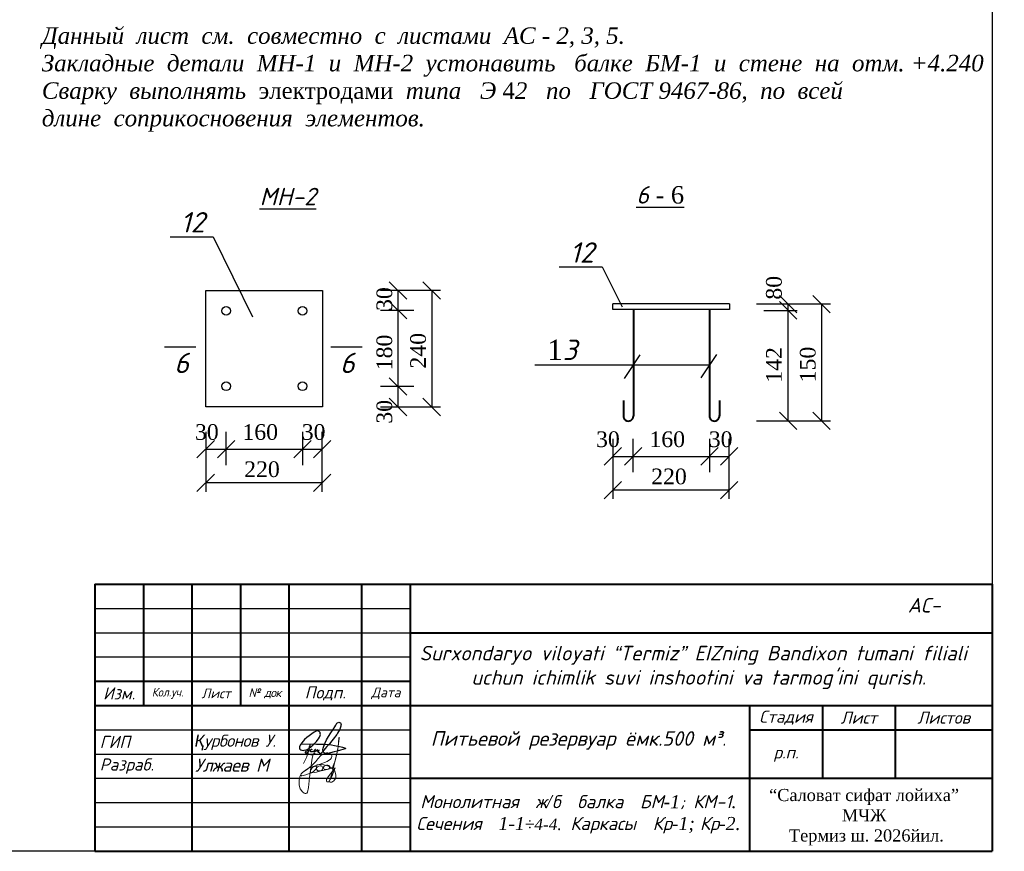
# Model space of a CAD drawing. Header units: millimetres. Extents: x -3143211 to -2549809, y 1060331 to 1394375.
# Tile 95 of 151: x -3077846 to -3057547, y 1203299 to 1220441. Entities that reach past the tile are written whole.
import ezdxf

# ---------------------------------------------------------------- set-up
doc = ezdxf.new("R2010")
doc.units = ezdxf.units.MM
doc.layers.add('(002) Рамка', color=7, linetype='Continuous')
doc.layers.add('Рамка', color=7, linetype='Continuous')
doc.styles.add('Arial', font='arial.ttf')
doc.styles.get("Standard").update_dxf_attribs({"font": 'isocpeui.ttf'})
doc.styles.add('V@ler@Live', font='isocpeui.ttf')

# ---------------------------------------------------------------- blocks, each defined once
blk = doc.blocks.new('_Oblique')
at = {"color": 0, "linetype": 'ByBlock', "lineweight": -2}
blk.add_line((-0.5, -0.5), (0.5, 0.5), dxfattribs=at)

msp = doc.modelspace()

# ---------------------------------------------------------------- linework, layer by layer
at = {"color": 0}
for p, q in [((-3057796.73173, 1244210.4256), (-3057796.73173, 1203299.42962)), ((-3057796.73173, 1203304.62022), (-3114696.73173, 1203304.62022))]:
    msp.add_line(p, q, dxfattribs=at)
at = {"lineweight": 25}
for p, q in [((-3074006.15795, 1214857.8117), (-3071606.15795, 1214857.8117)), ((-3074006.15795, 1212457.8117), (-3074006.15795, 1214857.8117)), ((-3071606.15795, 1214857.8117), (-3071606.15795, 1212457.8117)), ((-3069168.88772, 1214860.17148), (-3070405.2553, 1214860.17148)), ((-3070046.53694, 1212457.8117), (-3070046.53694, 1214860.17148)), ((-3069351.53192, 1214860.17148), (-3069351.53192, 1212457.8117)), ((-3065614.72297, 1214464.15575), (-3065614.72297, 1214584.15575)), ((-3063214.72297, 1214584.15575), (-3065614.72297, 1214584.15575)), ((-3063214.72297, 1214584.15575), (-3063214.72297, 1214464.15575)), ((-3061130.08536, 1214576.55063), (-3062657.01969, 1214576.55063)), ((-3062002.48532, 1212174.19085), (-3062002.48532, 1214576.55063)), ((-3061317.71626, 1214576.55063), (-3061317.71626, 1212174.19085)), ((-3070405.2553, 1214454.64238), (-3069718.85014, 1214454.64238)), ((-3063214.72297, 1214464.15575), (-3065614.72297, 1214464.15575)), ((-3062505.61463, 1214450.29819), (-3061819.20947, 1214450.29819)), ((-3063625.05873, 1214089.14766), (-3063625.05873, 1212263.1088)), ((-3074863.4692, 1213695.7853), (-3074213.58201, 1213695.7853)), ((-3071432.85676, 1213695.7853), (-3070782.96956, 1213695.7853)), ((-3065058.54542, 1213529.803), (-3065387.35796, 1213043.43296)), ((-3063477.56665, 1213542.88581), (-3063806.37919, 1213056.51578)), ((-3063625.05873, 1213321.46626), (-3067227.67326, 1213321.46626)), ((-3069718.85014, 1212878.59436), (-3070405.2553, 1212878.59436)), ((-3071606.15795, 1212457.8117), (-3074006.15795, 1212457.8117)), ((-3070405.2553, 1212457.8117), (-3069168.88772, 1212457.8117)), ((-3062657.01969, 1212174.19085), (-3061130.08536, 1212174.19085)), ((-3074010.99662, 1211947.33217), (-3074010.99662, 1210710.9646)), ((-3073590.21396, 1211260.92701), (-3073590.21396, 1211947.33217)), ((-3072014.16594, 1211947.33217), (-3072014.16594, 1211260.92701)), ((-3071608.63684, 1210710.9646), (-3071608.63684, 1211947.33217)), ((-3065619.56163, 1211798.51608), (-3065619.56163, 1210562.1485)), ((-3065198.77897, 1211112.11091), (-3065198.77897, 1211798.51608)), ((-3063622.73096, 1211798.51608), (-3063622.73096, 1211112.11091)), ((-3063217.20185, 1210562.1485), (-3063217.20185, 1211798.51608)), ((-3074010.99662, 1211588.61382), (-3071608.63684, 1211588.61382)), ((-3065619.56163, 1211439.79772), (-3063217.20185, 1211439.79772)), ((-3071608.63684, 1210893.60879), (-3074010.99662, 1210893.60879)), ((-3063217.20185, 1210744.79269), (-3065619.56163, 1210744.79269))]:
    msp.add_line(p, q, dxfattribs=at)
at = {"lineweight": 40}
for p, q in [((-3065194.12343, 1214464.15575), (-3065194.12343, 1212271.20639)), ((-3063625.3497, 1214464.15575), (-3063625.3497, 1212271.20639)), ((-3065398.38554, 1212588.90158), (-3065398.38554, 1212273.90558)), ((-3063421.08759, 1212588.90158), (-3063421.08759, 1212273.90558))]:
    msp.add_line(p, q, dxfattribs=at)
at = {"color": 0, "lineweight": 40, "ltscale": 100}
for p, q in [((-3076296.73173, 1208804.62022), (-3057796.73173, 1208804.62022)), ((-3076296.73173, 1208804.62022), (-3076296.73173, 1203304.62022)), ((-3075296.73173, 1208804.62022), (-3075296.73173, 1206304.62022)), ((-3074296.73173, 1208804.62022), (-3074296.73173, 1203304.62022)), ((-3073296.73173, 1208804.62022), (-3073296.73173, 1206304.62022)), ((-3072296.73173, 1208804.62022), (-3072296.73173, 1203304.62022)), ((-3070796.73173, 1208804.62022), (-3070796.73173, 1203304.62022)), ((-3069796.73173, 1208804.62022), (-3069796.73173, 1203304.62022)), ((-3057796.73173, 1208804.62022), (-3057796.73173, 1203304.62022)), ((-3069796.73173, 1207804.62022), (-3057796.73173, 1207804.62022)), ((-3076296.73173, 1206804.62022), (-3069796.73173, 1206804.62022)), ((-3076296.73173, 1206304.62022), (-3057796.73173, 1206304.62022)), ((-3062796.73173, 1206304.62022), (-3062796.73173, 1203304.62022)), ((-3061296.73173, 1206304.62022), (-3061296.73173, 1204804.62022)), ((-3059796.73173, 1206304.62022), (-3059796.73173, 1204804.62022)), ((-3062796.73173, 1205804.62022), (-3057796.73173, 1205804.62022)), ((-3069796.73173, 1204804.62022), (-3057796.73173, 1204804.62022)), ((-3076296.73173, 1203304.62022), (-3057796.73173, 1203304.62022))]:
    msp.add_line(p, q, dxfattribs=at)
at = {"color": 0, "ltscale": 100}
for p, q in [((-3076296.73173, 1208304.62022), (-3069796.73173, 1208304.62022)), ((-3076296.73173, 1207804.62022), (-3069796.73173, 1207804.62022)), ((-3076296.73173, 1207304.62022), (-3069796.73173, 1207304.62022)), ((-3076296.73173, 1205804.62022), (-3069796.73173, 1205804.62022)), ((-3076296.73173, 1205304.62022), (-3069796.73173, 1205304.62022)), ((-3076296.73173, 1204804.62022), (-3069796.73173, 1204804.62022)), ((-3076296.73173, 1204304.62022), (-3069796.73173, 1204304.62022)), ((-3076296.73173, 1203804.62022), (-3069796.73173, 1203804.62022))]:
    msp.add_line(p, q, dxfattribs=at)
at = {"color": 7}
for points in [[(-3074746.28821, 1215968.63273), (-3073860.29146, 1215968.63273), (-3073046.28161, 1214318.63924)], [(-3066720.75333, 1215345.07777), (-3065834.75658, 1215345.07777), (-3065427.75166, 1214520.08103)]]:
    msp.add_lwpolyline(points, dxfattribs=at)
at = {"color": 0, "ltscale": 100}
msp.add_lwpolyline([(-3072049.4322, 1205510.93729), (-3072065.166, 1205487.1682), (-3072078.25145, 1205455.91784), (-3072080.97758, 1205428.58192), (-3072069.12394, 1205405.35617), (-3072047.23408, 1205388.64364), (-3072026.29332, 1205381.76073), (-3072001.96004, 1205380.53203), (-3071980.79714, 1205381.48889), (-3071947.90177, 1205387.80638), (-3071916.68247, 1205400.90892), (-3071880.03109, 1205424.02593), (-3071835.26188, 1205456.41801), (-3071805.07245, 1205484.74342), (-3071729.81091, 1205563.72835), (-3071710.9299, 1205585.4753), (-3071686.53603, 1205620.34654), (-3071667.10979, 1205652.22757), (-3071652.83292, 1205686.37028), (-3071647.72394, 1205705.96429), (-3071648.67304, 1205727.70037), (-3071649.88465, 1205740.03089), (-3071652.2675, 1205747.33786), (-3071656.9928, 1205753.64448), (-3071666.78669, 1205763.98516), (-3071675.44975, 1205770.15042), (-3071687.64668, 1205777.47914), (-3071698.9349, 1205780.03441), (-3071721.16805, 1205780.03441), (-3071736.73732, 1205774.27146), (-3071774.45896, 1205752.85072), (-3071824.29676, 1205720.90444), (-3071878.45599, 1205681.58595), (-3071923.77042, 1205643.83325), (-3071972.43699, 1205600.69817), (-3072004.38327, 1205570.06759), (-3072049.4322, 1205510.93729), (-3071785.90873, 1205513.66687), (-3071729.73014, 1205510.86151), (-3071661.55655, 1205508.87166), (-3071611.76664, 1205507.4184), (-3071545.54433, 1205505.03333), (-3071474.68499, 1205500.90141), (-3071416.72937, 1205491.19139), (-3071356.53225, 1205478.09973), (-3071286.92492, 1205466.31288), (-3071221.25534, 1205449.50248), (-3071190.137, 1205443.5112), (-3071171.47812, 1205438.43329), (-3071142.68205, 1205429.65839), (-3071135.10945, 1205425.82005), (-3071131.49479, 1205424.0368), (-3071129.51582, 1205420.89437), (-3071130.94957, 1205418.45871), (-3071139.00681, 1205413.64176), (-3071235.51202, 1205384.45735), (-3071300.99986, 1205366.86407), (-3071364.77124, 1205348.05295), (-3071439.16445, 1205327.76305), (-3071467.61723, 1205322.06535), (-3071486.55404, 1205318.27323), (-3071528.96539, 1205317.5746), (-3071552.99577, 1205319.96677), (-3071565.93986, 1205325.82757), (-3071579.22725, 1205335.82029), (-3071585.64882, 1205344.61694), (-3071593.05987, 1205361.17724), (-3071594.97826, 1205384.48997), (-3071594.67535, 1205398.79947), (-3071587.52682, 1205424.99367), (-3071576.2184, 1205464.89933), (-3071548.43201, 1205535.55517), (-3071518.30317, 1205597.89281), (-3071480.41998, 1205664.22101), (-3071431.20818, 1205743.54302), (-3071386.56013, 1205807.27246), (-3071349.72701, 1205862.21614), (-3071328.36218, 1205900.49077), (-3071306.87066, 1205938.99237), (-3071297.44578, 1205950.83497), (-3071282.48233, 1205957.46779), (-3071268.10448, 1205958.8161), (-3071253.20161, 1205956.81538), (-3071235.14853, 1205947.68166), (-3071225.92006, 1205935.64472), (-3071221.3563, 1205919.7042), (-3071222.08327, 1205898.55529), (-3071225.94025, 1205875.44916), (-3071237.51118, 1205837.84868), (-3071254.494, 1205799.65016), (-3071273.7385, 1205766.26859), (-3071293.10975, 1205732.66715), (-3071311.17743, 1205705.80119), (-3071333.33293, 1205672.85679), (-3071357.48135, 1205642.65891), (-3071412.51669, 1205575.18596), (-3071460.67064, 1205518.0815), (-3071474.68499, 1205500.90141), (-3071511.43734, 1205460.4847), (-3071547.2204, 1205417.90416), (-3071610.85043, 1205346.07398), (-3071651.01449, 1205300.73388), (-3071655.84176, 1205302.86279), (-3071656.28602, 1205319.35785), (-3071662.30371, 1205328.70904), (-3071671.7947, 1205332.98232), (-3071686.25332, 1205337.41869), (-3071695.82509, 1205344.6713), (-3071691.86714, 1205354.63141), (-3071685.10229, 1205366.30952), (-3071670.92638, 1205381.42365), (-3071720.01702, 1205360.25299), (-3071729.14452, 1205367.67958), (-3071732.35531, 1205371.24608), (-3071707.47679, 1205391.39463), (-3071707.86047, 1205394.45008), (-3071709.79906, 1205395.0155), (-3071742.08862, 1205363.9391), (-3071752.04406, 1205358.99167), (-3071761.05041, 1205356.01234), (-3071767.51236, 1205355.15333), (-3071775.06477, 1205355.67526), (-3071781.34498, 1205357.75209), (-3071784.87885, 1205361.39471), (-3071785.48466, 1205364.00434), (-3071748.20728, 1205394.24348), (-3071748.28805, 1205397.98396), (-3071751.57961, 1205399.13654), (-3071792.12836, 1205360.0029), (-3071800.62986, 1205354.71839), (-3071813.95764, 1205350.34726), (-3071832.09149, 1205348.91196), (-3071843.13739, 1205351.6412), (-3071850.26573, 1205357.66511), (-3071852.2245, 1205367.96229), (-3071845.6212, 1205381.0757), (-3071835.76672, 1205398.11444), (-3071829.50671, 1205403.34458), (-3071825.38721, 1205404.13834), (-3071823.40824, 1205402.94226), (-3071823.61018, 1205401.14814), (-3071885.48336, 1205374.88869), (-3071906.92896, 1205366.99455), (-3071928.47553, 1205360.99239), (-3071943.76209, 1205355.07722), (-3071951.94913, 1205351.90922), (-3071955.61573, 1205348.59663), (-3071957.57451, 1205343.6057), (-3071957.45334, 1205334.49373), (-3071954.86856, 1205328.52419), (-3071949.57784, 1205323.70724), (-3071943.17647, 1205319.89065), (-3071936.09772, 1205315.6702), (-3071928.8794, 1205315.7696), (-3071920.82216, 1205317.80294), (-3071915.08718, 1205321.98923), (-3071908.95211, 1205326.46757), (-3071904.12205, 1205333.67822), (-3071899.1011, 1205341.17386), (-3071894.32816, 1205350.56473), (-3071891.17796, 1205359.00254), (-3071888.21806, 1205366.93062), (-3071886.41546, 1205371.7589), (-3071886.41149, 1205374.54705), (-3071884.17078, 1205383.47874), (-3071881.2629, 1205399.85419), (-3071876.05295, 1205425.04804), (-3071870.35836, 1205453.44956), (-3071859.13072, 1205490.56073), (-3071851.05034, 1205512.99213)], dxfattribs=at)
at = {"lineweight": 18, "elevation": 0}
msp.add_lwpolyline([(-3071998.39511, 1205110.93451), (-3071952.47911, 1205189.15458), (-3071927.27606, 1205245.79636), (-3071920.11145, 1205281.23472), (-3071918.47159, 1205315.88492), (-3071920.26762, 1205326.27517), (-3071925.44098, 1205333.00337), (-3071932.68369, 1205336.62698), (-3071921.82939, 1205326.27517), (-3071914.05959, 1205319.55659), (-3071895.41598, 1205305.59078), (-3071865.41049, 1205292.13439), (-3071844.69753, 1205289.02981), (-3071811.56851, 1205288.52039), (-3071796.04843, 1205292.65343), (-3071774.82789, 1205299.38162), (-3071764.98875, 1205308.17633), (-3071759.28829, 1205315.93298), (-3071758.78072, 1205324.20866), (-3071763.4465, 1205330.93685), (-3071770.68921, 1205330.93685), (-3071776.37014, 1205327.83227), (-3071781.03593, 1205323.17059), (-3071791.38264, 1205308.69536), (-3071798.11777, 1205294.71994), (-3071805.36048, 1205269.37387), (-3071815.70719, 1205221.78632), (-3071852.36972, 1204970.14224), (-3071868.26072, 1204821.824), (-3071893.44424, 1204615.22999), (-3071911.99025, 1204520.96799), (-3071925.24576, 1204497.13096), (-3071945.11927, 1204489.18208), (-3071959.68277, 1204489.18208), (-3071984.86629, 1204499.78379), (-3072016.66781, 1204522.2944), (-3072065.68783, 1204584.53981), (-3072085.56134, 1204665.31659), (-3072086.88884, 1204764.63435), (-3072072.32535, 1204837.47186), (-3072044.48682, 1204893.0948), (-3072014.0128, 1204926.19752), (-3071908.00774, 1204999.03503), (-3071827.1862, 1205059.95402), (-3071738.39963, 1205147.35327), (-3071701.30762, 1205202.97621), (-3071637.70458, 1205273.16089), (-3071599.28507, 1205304.9468), (-3071560.84603, 1205318.19173), (-3071522.42652, 1205326.131), (-3071495.93501, 1205326.131), (-3071466.76898, 1205318.19173), (-3071425.69446, 1205300.97716), (-3071411.13096, 1205277.14013), (-3071411.13096, 1205251.97669), (-3071415.09395, 1205226.81324), (-3071437.62247, 1205197.68016), (-3071510.49851, 1205148.67968), (-3071650.9601, 1205095.70957), (-3071798.03968, 1205050.67873), (-3071876.20622, 1205022.87206), (-3071931.86376, 1204984.47329), (-3072016.66781, 1204926.19752), (-3072040.52383, 1204893.0948), (-3072048.05936, 1204876.18781), (-3072049.09403, 1204867.33543), (-3072045.9705, 1204860.04976), (-3072039.72342, 1204856.39731), (-3072030.86038, 1204855.35925), (-3071949.57031, 1204876.70684), (-3071892.25339, 1204896.49735), (-3071829.2165, 1204922.01643), (-3071787.36109, 1204945.88229), (-3071739.3367, 1204993.88315), (-3071724.67559, 1205025.87091), (-3071725.72978, 1205041.41304), (-3071732.543, 1205046.13239), (-3071748.80492, 1205051.37077), (-3071766.12103, 1205050.32309), (-3071782.91005, 1205046.13239), (-3071793.92052, 1205038.78904), (-3071809.65534, 1205027.78364), (-3071822.2471, 1205013.63521), (-3071843.74095, 1204981.65706), (-3071850.57369, 1204961.732), (-3071854.24384, 1204941.81654), (-3071849.51949, 1204923.46779), (-3071837.98192, 1204916.12445), (-3071821.72001, 1204913.51007), (-3071729.39994, 1204931.33017), (-3071639.71536, 1204955.96497), (-3071614.53184, 1204970.64205), (-3071599.32411, 1205002.62019), (-3071598.79702, 1205017.29727), (-3071599.32411, 1205031.97435), (-3071608.77282, 1205043.50839), (-3071618.72909, 1205051.89941), (-3071631.32085, 1205058.18547), (-3071654.92309, 1205058.71411), (-3071679.57951, 1205053.47573), (-3071695.84143, 1205047.18006), (-3071707.9061, 1205040.89401), (-3071719.44366, 1205027.26461), (-3071726.78398, 1205012.58753), (-3071727.83817, 1204994.75782), (-3071716.80818, 1204974.84236), (-3071697.4032, 1204960.68432), (-3071673.80097, 1204958.58897), (-3071629.23199, 1204962.77967), (-3071597.76235, 1204966.97999), (-3071541.63628, 1204977.98539), (-3071487.05245, 1204993.71975), (-3071467.62795, 1205005.78245), (-3071458.72587, 1205020.45952), (-3071457.67168, 1205047.71832), (-3071461.86893, 1205060.30004), (-3071475.49536, 1205071.30545), (-3071492.81148, 1205074.97712), (-3071520.08386, 1205073.92944), (-3071543.159, 1205068.16242), (-3071568.34252, 1205051.90902), (-3071582.49605, 1205030.93628), (-3071584.07735, 1205016.78785), (-3071578.2988, 1205003.15845), (-3071565.72656, 1204995.29607), (-3071539.48884, 1204985.33835), (-3071510.65469, 1204986.90506), (-3071436.15831, 1205004.20613), (-3071401.77987, 1205012.5587), (-3071351.93992, 1205143.16256), (-3071316.89773, 1205273.76642), (-3071280.52804, 1205450.14123), (-3071267.05778, 1205634.6091), (-3071261.66968, 1205650.76637), (-3071260.32265, 1205633.26346), (-3071287.26317, 1205403.02465), (-3071399.08582, 1204946.58395), (-3071446.23172, 1204785.01117), (-3071459.70197, 1204752.69661), (-3071473.17223, 1204732.50242), (-3071485.29546, 1204728.45589), (-3071494.74416, 1204728.45589), (-3071512.2555, 1204733.84806), (-3071518.99063, 1204743.26753), (-3071521.68468, 1204756.73353), (-3071521.68468, 1204776.92772), (-3071502.82632, 1204815.98009), (-3071483.94844, 1204836.17428), (-3071342.51074, 1205017.94125), (-3071413.9031, 1204840.2112), (-3071439.49659, 1204795.78589), (-3071455.6609, 1204770.19953), (-3071467.78413, 1204732.50242), (-3071447.57874, 1204723.07333), (-3071412.55608, 1204724.41897), (-3071372.14531, 1204750.00533), (-3071338.46966, 1204798.47717), (-3071331.73454, 1204834.82864), (-3071331.73454, 1204877.91792), (-3071346.55182, 1204949.27523), (-3071403.1269, 1205007.16653), (-3071473.17223, 1205055.63837), (-3071574.21868, 1205081.22473), (-3071721.064, 1205089.29856)], dxfattribs=at)
at = {"lineweight": 25}
for centre in [(-3073588.7591, 1214441.41597), (-3072015.6208, 1214441.41597), (-3073588.7591, 1212884.88047), (-3072015.6208, 1212884.88047)]:
    msp.add_circle(centre, 89.61927, dxfattribs=at)
at = {"lineweight": 40}
for centre, start, end in [((-3065296.54545, 1212269.94676), 173.17213288, 3.05206958), ((-3063522.92768, 1212269.94676), 176.94793042, 6.82786712)]:
    msp.add_arc(centre, 102.56751, start, end, dxfattribs=at)

# ---------------------------------------------------------------- block references
at = {"color": 7, "xscale": 360.0000000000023, "yscale": 360.0000000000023, "zscale": 360.0000000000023, "rotation": 90}
for p in [(-3070046.53694, 1214860.17148), (-3069351.53192, 1214860.17148), (-3062002.48532, 1214576.55063), (-3061317.71626, 1214576.55063), (-3070046.53694, 1214454.64238), (-3062002.48532, 1214450.29819), (-3070046.53694, 1212878.59436), (-3070046.53694, 1212457.8117), (-3069351.53192, 1212457.8117), (-3062002.48532, 1212174.19085), (-3061317.71626, 1212174.19085)]:
    msp.add_blockref('_Oblique', p, dxfattribs=at)
at = {"color": 7, "xscale": 359.9999999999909, "yscale": 359.9999999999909, "zscale": 359.9999999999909}
for p in [(-3074010.99662, 1211588.61382), (-3073590.21396, 1211588.61382), (-3072014.16594, 1211588.61382), (-3071608.63684, 1211588.61382), (-3065619.56163, 1211439.79772), (-3065198.77897, 1211439.79772), (-3063622.73096, 1211439.79772), (-3063217.20185, 1211439.79772), (-3074010.99662, 1210893.60879), (-3071608.63684, 1210893.60879), (-3065619.56163, 1210744.79269), (-3063217.20185, 1210744.79269)]:
    msp.add_blockref('_Oblique', p, dxfattribs=at)

# ---------------------------------------------------------------- texts
at = {"layer": '(002) Рамка', "insert": (-3069699.28716, 1207534.63865), "char_height": 300, "width": 11750.9206449, "attachment_point": 1}
msp.add_mtext('\\pi96.71032;Surxondaryo viloyati “Termiz” EIZning Bandixon tumani filiali \\P\\pi1164.55123;uchun ichimlik suvi inshootini va tarmog’ini qurish.', dxfattribs=at)
at = {"color": 7, "insert": (-3077389.90365, 1220283.42625), "char_height": 340, "attachment_point": 1}
msp.add_mtext('{\\fTimes New Roman|b0|i1|c204|p18;Данный  лист  см.  совместно  с  листами  АС - 2, 3, 5.\\PЗакладные  детали  МН-1  и  МН-2  устонавить   балке  БМ-1  и  стене  на  отм. +4.240\\PСварку  выполнять  \\fTimes New Roman|b0|i0|c204|p18;электродами\\fTimes New Roman|b0|i1|c204|p18;  типа   Э \\fTimes New Roman|b0|i0|c204|p18;4\\fTimes New Roman|b0|i1|c204|p18;2   по   ГОСТ 9467-86,  по  всей\\Pдлине  соприкосновения  элементов.}', dxfattribs=at)
for s, insert, char_height, attachment_point in [('\\pt6.8;{\\LМН-2}', (-3072317.79754, 1216796.235), 360, 5), ('{\\fSylfaen|b0|i0|c0|p18;30    16\\fSylfaen|b0|i0|c204|p18;0\\fSylfaen|b0|i0|c0|p18;    30}', (-3071541.35683, 1212104.38086), 324, 3), ('{\\fSylfaen|b0|i0|c0|p18;30     16\\fSylfaen|b0|i0|c204|p18;0\\fSylfaen|b0|i0|c0|p18;    30}', (-3063149.92184, 1211955.56476), 324, 3)]:
    msp.add_mtext(s, dxfattribs=dict(insert=insert, char_height=char_height, attachment_point=attachment_point))
at = {"ltscale": 0.008, "attachment_point": 5}
for s, insert, char_height in [('{\\L6\\fTimes New Roman|b0|i0|c238|p18; - \\fTimes New Roman|b0|i0|c204|p18;6}', (-3064641.43059, 1216828.14659), 360), ('12', (-3074282.47667, 1216265.37177), 420), ('12', (-3066256.94179, 1215641.81681), 420), ('{\\fTimes New Roman|b0|i0|c238|p18;1}3', (-3066662.28561, 1213636.51637), 420), ('6', (-3074510.1875, 1213366.4267), 420), ('6', (-3071092.88136, 1213366.4267), 420)]:
    msp.add_mtext(s, dxfattribs=dict(at, insert=insert, char_height=char_height))
at = {"char_height": 324, "attachment_point": 3, "rotation": 90}
for s, insert in [('{\\fSylfaen|b0|i0|c0|p18;142        8\\fSylfaen|b0|i0|c204|p18;0}', (-3062459.21357, 1215159.7441)), ('{\\fSylfaen|b0|i0|c0|p18;30     18\\fSylfaen|b0|i0|c204|p18;0\\fSylfaen|b0|i0|c0|p18;    30}', (-3070490.98152, 1214927.4515))]:
    msp.add_mtext(s, dxfattribs=dict(at, insert=insert))
at = {"char_height": 324, "width": 1471.7546023, "attachment_point": 3, "rotation": 90}
for s, insert in [('{\\fSylfaen|b0|i0|c0|p18;24\\fSylfaen|b0|i0|c204|p18;0}', (-3069795.1916, 1213984.38278)), ('{\\fSylfaen|b0|i0|c204|p18;150}', (-3061761.37595, 1213700.76193))]:
    msp.add_mtext(s, dxfattribs=dict(at, insert=insert))
for s, insert, char_height, width, attachment_point in [('{\\fSylfaen|b0|i0|c0|p18;22\\fSylfaen|b0|i0|c204|p18;0}', (-3072484.42554, 1211337.26848), 324, 1471.7546023, 3), ('{\\fSylfaen|b0|i0|c0|p18;22\\fSylfaen|b0|i0|c204|p18;0}', (-3064092.99056, 1211188.45238), 324, 1471.7546023, 3), ('АС-', (-3059537.09718, 1208521.031), 300, 3755.5448795, 1), ('\\pt184.701;{\\C0;Питьевой резервуар ёмк.500 м³.}', (-3066326.11925, 1205775.10852), 300, 6815.5670785, 2), ('Монолитная  ж{\\fTimes New Roman|b0|i1|c238|p18;/}б  балка  БМ{\\fTimes New Roman|b0|i1|c238|p18;-1}; КМ-1{\\fTimes New Roman|b0|i1|c238|p18;.\\P}Сечения  {\\fTimes New Roman|b0|i1|c238|p18;1-1\\H0.875x;÷4-4.  }Каркасы  Кр{\\fTimes New Roman|b0|i1|c238|p18;-1; }Кр{\\fTimes New Roman|b0|i1|c238|p18;-2.}', (-3066326.95101, 1204061.10073), 270, 6815.8482107, 5)]:
    msp.add_mtext(s, dxfattribs=dict(insert=insert, char_height=char_height, width=width, attachment_point=attachment_point))
at = {"color": 0, "ltscale": 100, "style": 'V@ler@Live'}
for s, insert, char_height, width, attachment_point in [('Изм.', (-3075796.73173, 1206554.62022), 250, 700, 5), ('{\\W0.9;Кол.уч.}', (-3074796.73173, 1206554.62022), 180, 700, 5), ('Лист', (-3073796.73173, 1206554.62022), 200, 700, 5), ('{\\T0.9;№ док}', (-3072796.73173, 1206554.62022), 180, 700, 5), ('Подп.', (-3071546.73173, 1206554.62022), 250, 1200, 5), ('Дата', (-3070296.73173, 1206554.62022), 200, 700, 5), ('Стадия', (-3062046.73173, 1206054.62022), 250, 1200, 5), ('Лист', (-3060546.73173, 1206054.62022), 250, 1200, 5), ('Листов', (-3058796.73173, 1206054.62022), 250, 1700, 5), ('ГИП', (-3076196.73173, 1205554.62022), 250, 1800, 4), ('р.п.', (-3062046.73173, 1205304.62022), 250, 1200, 5), ('Разраб.', (-3076196.73173, 1205054.62022), 250, 1800, 4)]:
    msp.add_mtext(s, dxfattribs=dict(at, insert=insert, char_height=char_height, width=width, attachment_point=attachment_point))
at = {"color": 0, "attachment_point": 1, "style": 'V@ler@Live'}
for s, insert, char_height, width in [('{\\fArial|b0|i1|c204|p34;\\T0.95;Қ\\fISOCPEUR|b0|i1|c204|p34;урбонов У.}', (-3074239.79471, 1205704.61698), 250.001, 2020.6836245), ('{\\T0.95;Улжаев М}', (-3074229.75051, 1205209.63459), 270.001013, 1950.389136)]:
    msp.add_mtext(s, dxfattribs=dict(at, insert=insert, char_height=char_height, width=width))
at = {"layer": 'Рамка', "color": 7, "linetype": 'Continuous', "lineweight": 9, "insert": (-3060437.68142, 1204002.33084), "char_height": 250, "width": 4603.8764225, "attachment_point": 5, "style": 'Arial'}
msp.add_mtext('{\\fTimes New Roman|b0|i0|c204|p18;\\C256;“Саловат сифат лойиха” MЧЖ\\P \\C7;Термиз ш. 2026йил.}', dxfattribs=at)

doc.saveas('drawing.dxf')
